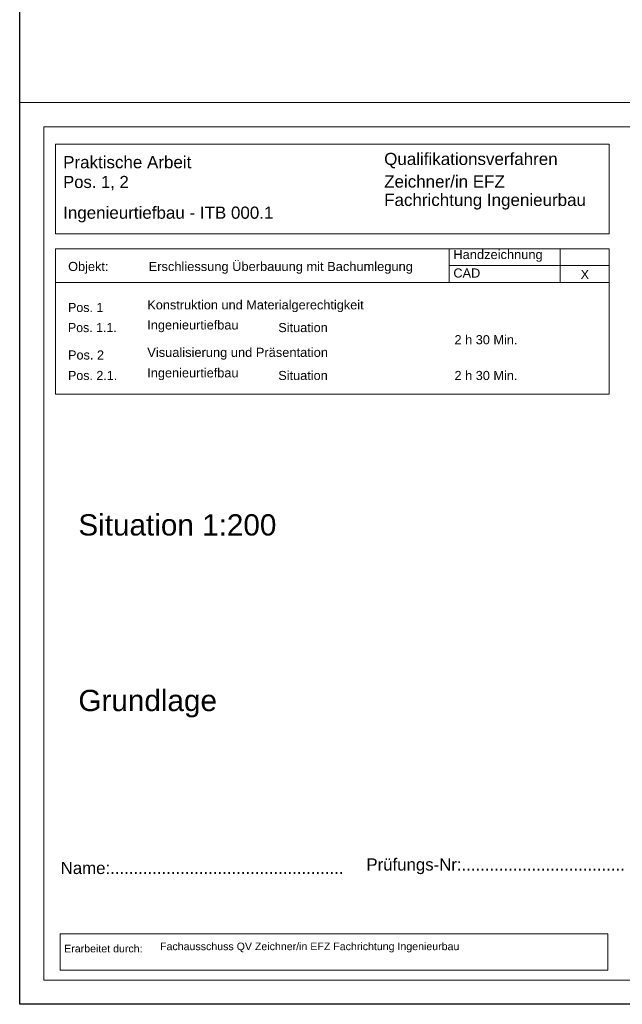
# Model space of a CAD drawing. Header units: metres. Extents: x 2643011 to 2643179, y 1217594 to 1217713.
# Tile 1 of 60: x 2643011 to 2643051, y 1217594 to 1217659. Entities that reach past the tile are written whole.
import ezdxf

# ---------------------------------------------------------------- set-up
doc = ezdxf.new("R2010")
doc.units = ezdxf.units.M
doc.linetypes.add('AUSGEZOGEN', pattern=[0])
doc.layers.add('XR$1$_65365', color=7, linetype='Continuous')
doc.styles.add('ARIAL', font='arial.ttf')

msp = doc.modelspace()

# ---------------------------------------------------------------- linework, layer by layer
at = {"layer": 'XR$1$_65365', "color": 7, "linetype": 'AUSGEZOGEN', "lineweight": 25, "transparency": 33554687}
for p, q in [((2643011.034, 1217594.387), (2643011.034, 1217713.187)), ((2643179.034, 1217594.387), (2643011.034, 1217594.387))]:
    msp.add_line(p, q, dxfattribs=at)
at = {"layer": 'XR$1$_65365', "color": 7, "linetype": 'AUSGEZOGEN', "lineweight": 13, "transparency": 33554687}
for p, q in [((2643053.034, 1217653.787), (2643011.034, 1217653.787)), ((2643011.034, 1217653.787), (2643011.034, 1217594.387)), ((2643011.034, 1217594.387), (2643053.034, 1217594.387))]:
    msp.add_line(p, q, dxfattribs=at)
at = {"layer": 'XR$1$_65365', "color": 7, "linetype": 'AUSGEZOGEN', "lineweight": 18, "transparency": 33554687}
for p, q in [((2643053.034, 1217653.787), (2643011.034, 1217653.787)), ((2643011.034, 1217653.787), (2643011.034, 1217594.387)), ((2643012.634, 1217652.187), (2643051.433, 1217652.187)), ((2643012.634, 1217595.987), (2643012.634, 1217652.187)), ((2643049.881, 1217651.038), (2643013.396, 1217651.038)), ((2643013.396, 1217651.038), (2643013.396, 1217645.134)), ((2643049.881, 1217645.134), (2643049.881, 1217651.038)), ((2643013.396, 1217645.134), (2643049.881, 1217645.134)), ((2643013.396, 1217644.134), (2643049.881, 1217644.134)), ((2643013.396, 1217634.567), (2643013.396, 1217644.134)), ((2643039.34, 1217644.165), (2643039.34, 1217641.925)), ((2643046.642, 1217644.134), (2643046.642, 1217641.925)), ((2643049.881, 1217644.134), (2643049.881, 1217634.567)), ((2643039.34, 1217643.055), (2643049.881, 1217643.055)), ((2643013.396, 1217641.925), (2643049.881, 1217641.925)), ((2643049.881, 1217634.567), (2643013.396, 1217634.567)), ((2643049.793, 1217599.018), (2643013.705, 1217599.018)), ((2643013.705, 1217599.018), (2643049.793, 1217599.018)), ((2643013.705, 1217596.625), (2643013.705, 1217599.018)), ((2643049.793, 1217599.018), (2643049.793, 1217596.625)), ((2643049.793, 1217596.625), (2643013.705, 1217596.625)), ((2643051.433, 1217595.987), (2643012.634, 1217595.987)), ((2643011.034, 1217594.387), (2643053.034, 1217594.387))]:
    msp.add_line(p, q, dxfattribs=at)

# ---------------------------------------------------------------- texts
at = {"layer": 'XR$1$_65365', "color": 7, "linetype": 'AUSGEZOGEN', "lineweight": -3, "transparency": 33554687, "attachment_point": 7, "style": 'ARIAL'}
for s, insert, char_height, width in [('\\W1.00;Praktische Arbeit', (2643013.898, 1217649.439), 0.8, 8.88097), ('\\W1.00;Qualifikationsverfahren', (2643035.051, 1217649.445), 0.8, 11.89512), ('\\W0.98;Pos. 1, 2', (2643013.898, 1217647.999), 0.8, 4.80703), ('\\W1.00;Zeichner/in EFZ', (2643035.051, 1217648.165), 0.8, 8.37391), ('\\W1.00;Fachrichtung Ingenieurbau', (2643035.051, 1217646.725), 0.8, 13.7753), ('\\W1.00;Ingenieurtiefbau - ITB 000.1', (2643013.898, 1217645.883), 0.8, 14.30605), ('\\W1.01;Erschliessung Überbauung mit Bachumlegung', (2643019.532, 1217642.501), 0.6, 17.64159), ('\\W1.01;Handzeichnung', (2643039.611, 1217643.288), 0.6, 6.17184), ('\\W1.00;Objekt:', (2643014.228, 1217642.501), 0.6, 2.95951), ('\\W1.00;CAD', (2643039.611, 1217642.241), 0.6, 2.08022), ('\\W0.99;X', (2643047.997, 1217642.158), 0.6, 0.85573), ('\\W1.00;Konstruktion und Materialgerechtigkeit', (2643019.442, 1217639.973), 0.6, 14.63134), ('\\W0.98;Pos. 1', (2643014.218, 1217639.973), 0.6, 2.67369), ('\\W0.97;Pos. 1.1.', (2643014.218, 1217638.649), 0.6, 3.6013), ('\\W1.00;Ingenieurtiefbau', (2643019.442, 1217638.649), 0.6, 6.35145), ('\\W1.00;Situation', (2643028.073, 1217638.649), 0.6, 3.58083), ('\\W1.01;Visualisierung und Präsentation', (2643019.442, 1217636.844), 0.6, 12.16158), ('\\A1;{\\fArial|i0|b0;\\H0.600000;\\W1.000000;\\C7;2 h 30 Min.}\\P', (2643039.685, 1217637.849), 0.6, 4.4603), ('\\W1.00;Pos. 2', (2643014.218, 1217636.844), 0.6, 2.67934), ('\\W0.98;Pos. 2.1.', (2643014.218, 1217635.493), 0.6, 3.60527), ('\\W1.00;Ingenieurtiefbau', (2643019.442, 1217635.493), 0.6, 6.35145), ('\\W1.00;Situation', (2643028.073, 1217635.493), 0.6, 3.58083), ('\\A1;{\\fArial|i0|b0;\\H0.600000;\\W1.000000;\\C7;2 h 30 Min.}\\P', (2643039.685, 1217635.493), 0.6, 4.4603), ('\\W1.00;Situation 1:200', (2643014.902, 1217625.242), 1.4, 13.80996), ('\\W1.00;Grundlage', (2643014.902, 1217613.276), 1.4, 9.89631), ('\\W1.00;Erarbeitet durch:', (2643013.966, 1217597.801), 0.5, 5.43392), ('\\W1.00;Fachausschuss QV Zeichner/in EFZ Fachrichtung Ingenieurbau', (2643020.285, 1217597.802), 0.5, 20.05088)]:
    msp.add_mtext(s, dxfattribs=dict(at, insert=insert, char_height=char_height, width=width))
at = {"layer": 'XR$1$_65365', "color": 7, "linetype": 'AUSGEZOGEN', "lineweight": -3, "transparency": 33554687, "char_height": 0.8, "attachment_point": 7, "rotation": 359.99999, "style": 'ARIAL'}
for s, insert, width in [('\\W0.99;Prüfungs-Nr:...................................', (2643033.88, 1217602.955), 17.49051), ('\\W0.99;Name:..................................................', (2643013.737, 1217602.955), 19.03599)]:
    msp.add_mtext(s, dxfattribs=dict(at, insert=insert, width=width))

doc.saveas('drawing.dxf')
